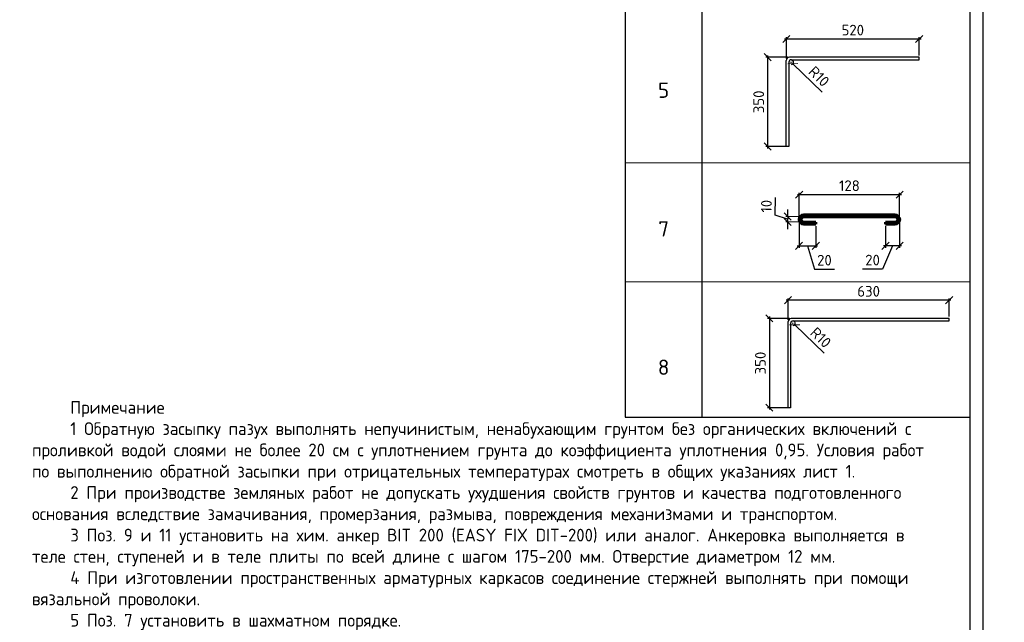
# Model space of a CAD drawing. Header units: millimetres. Extents: x 125896 to 2572636, y -120305 to 130347.
# Tile 160 of 256: x 419901 to 439167, y -108505 to -96705. Entities that reach past the tile are written whole.
import ezdxf

# ---------------------------------------------------------------- set-up
doc = ezdxf.new("R2010")
doc.units = ezdxf.units.MM
doc.linetypes.add('CENTER', pattern=[2, 1.25, -0.25, 0.25, -0.25])
doc.layers.add('11', color=7, linetype='Continuous')
doc.layers.add('Столовая - обозначения', color=7, linetype='Continuous')
for name, color, linetype, lineweight in [('ОСИ', 7, 'CENTER', 15), ('Основная 0.60', 142, 'Continuous', 60), ('Столовая Двери и окна', 7, 'Continuous', 15), ('ТЕКСТ', 7, 'Continuous', 15)]:
    doc.layers.add(name, color=color, linetype=linetype, lineweight=lineweight)
doc.styles.add('GOST-2.304_Type-B', font='GOST Common.ttf')
doc.styles.get("Standard").update_dxf_attribs({"font": 'isocpeur.ttf'})
doc.styles.add('ГОСТ', font='isocpeur.ttf')
doc.dimstyles.new('Осевые', dxfattribs={"dimscale": 0.7, "dimtxt": 450, "dimasz": 400, "dimexe": 100, "dimexo": 100, "dimgap": 100, "dimtad": 1, "dimdec": 0, "dimzin": 0, "dimdsep": 46, "dimtxsty": 'Standard', "dimblk": 'OBLIQUE', "dimcen": 9, "dimdle": 100, "dimazin": 0, "dimtm": 1e-09, "dimtfac": 1, "dimtdec": 0, "dimtofl": 0, "dimtmove": 0, "dimatfit": 3, "dimfxl": 1, "dimtolj": 1, "dimtzin": 0, "dimarcsym": 0})

# ---------------------------------------------------------------- blocks, each defined once
blk = doc.blocks.new('Штамп')
at = {"layer": '11'}
blk.add_line((311470, 84178), (311470, 126228), dxfattribs=at)
at = {"layer": '11', "lineweight": 30}
blk.add_line((311220, 84428), (311220, 125978), dxfattribs=at)
blk = doc.blocks.new('_OBLIQUE')
at = {"color": 0, "linetype": 'ByBlock'}
blk.add_line((-0.5, -0.5), (0.5, 0.5), dxfattribs=at)
blk = doc.blocks.new('*D1014')
at = {"layer": 'Defpoints', "color": 0, "linetype": 'ByBlock', "lineweight": 20, "ltscale": 13, "transparency": 16777216}
for p in [(436841, -100711), (437119, -100619), (436841, -101134)]:
    blk.add_point(p, dxfattribs=at)
at = {"layer": 'ОСИ', "color": 0, "linetype": 'ByBlock', "lineweight": -2, "ltscale": 13, "transparency": 16777216}
for p, q in [((436841, -100746), (436841, -101169)), ((437119, -100654), (437119, -101169)), ((436980, -101134), (436785, -101587)), ((437154, -101134), (436806, -101134)), ((436785, -101587), (436393, -101587))]:
    blk.add_line(p, q, dxfattribs=at)
at = {"layer": 'ОСИ', "color": 0, "linetype": 'ByBlock', "lineweight": -2, "ltscale": 13, "transparency": 16777216, "xscale": 140, "yscale": 140, "zscale": 140, "rotation": 180}
blk.add_blockref('_OBLIQUE', (436841, -101134), dxfattribs=at)
at = {"layer": 'ОСИ', "color": 0, "linetype": 'ByBlock', "lineweight": -2, "ltscale": 13, "transparency": 16777216, "xscale": 140, "yscale": 140, "zscale": 140}
blk.add_blockref('_OBLIQUE', (437119, -101134), dxfattribs=at)
at = {"layer": 'ОСИ', "color": 0, "linetype": 'ByBlock', "ltscale": 13, "transparency": 16777216, "insert": (436589, -101412), "char_height": 210, "attachment_point": 5}
blk.add_mtext('\\A1;20', dxfattribs=at)
blk = doc.blocks.new('*D1015')
at = {"layer": 'Defpoints', "color": 0, "linetype": 'ByBlock', "lineweight": 20, "ltscale": 13, "transparency": 16777216}
for p in [(435151, -100619), (435478, -100711), (435478, -101134)]:
    blk.add_point(p, dxfattribs=at)
at = {"layer": 'ОСИ', "color": 0, "linetype": 'ByBlock', "lineweight": -2, "ltscale": 13, "transparency": 16777216}
for p, q in [((435151, -100654), (435151, -101169)), ((435478, -100746), (435478, -101169)), ((435116, -101134), (435513, -101134)), ((435314, -101134), (435451, -101589)), ((435451, -101589), (435843, -101589))]:
    blk.add_line(p, q, dxfattribs=at)
at = {"layer": 'ОСИ', "color": 0, "linetype": 'ByBlock', "lineweight": -2, "ltscale": 13, "transparency": 16777216, "xscale": 140, "yscale": 140, "zscale": 140, "rotation": 180}
blk.add_blockref('_OBLIQUE', (435151, -101134), dxfattribs=at)
at = {"layer": 'ОСИ', "color": 0, "linetype": 'ByBlock', "lineweight": -2, "ltscale": 13, "transparency": 16777216, "xscale": 140, "yscale": 140, "zscale": 140}
blk.add_blockref('_OBLIQUE', (435478, -101134), dxfattribs=at)
at = {"layer": 'ОСИ', "color": 0, "linetype": 'ByBlock', "ltscale": 13, "transparency": 16777216, "insert": (435647, -101414), "char_height": 210, "attachment_point": 5}
blk.add_mtext('\\A1;20', dxfattribs=at)
blk = doc.blocks.new('*D1016')
at = {"layer": 'Defpoints', "color": 0, "linetype": 'ByBlock', "lineweight": 20, "ltscale": 13, "transparency": 16777216}
for p in [(437119, -100131), (435153, -100599), (437119, -100620)]:
    blk.add_point(p, dxfattribs=at)
at = {"layer": 'ОСИ', "color": 0, "linetype": 'ByBlock', "lineweight": -2, "ltscale": 13, "transparency": 16777216}
for p, q in [((435118, -100131), (437154, -100131)), ((435153, -100564), (435153, -100096)), ((437119, -100585), (437119, -100096))]:
    blk.add_line(p, q, dxfattribs=at)
at = {"layer": 'ОСИ', "color": 0, "linetype": 'ByBlock', "lineweight": -2, "ltscale": 13, "transparency": 16777216, "xscale": 140, "yscale": 140, "zscale": 140, "rotation": 180}
blk.add_blockref('_OBLIQUE', (435153, -100131), dxfattribs=at)
at = {"layer": 'ОСИ', "color": 0, "linetype": 'ByBlock', "lineweight": -2, "ltscale": 13, "transparency": 16777216, "xscale": 140, "yscale": 140, "zscale": 140}
blk.add_blockref('_OBLIQUE', (437119, -100131), dxfattribs=at)
at = {"layer": 'ОСИ', "color": 0, "linetype": 'ByBlock', "ltscale": 13, "transparency": 16777216, "insert": (436136, -99956), "char_height": 210, "width": 348.61, "attachment_point": 5}
blk.add_mtext('\\A1;128', dxfattribs=at)
blk = doc.blocks.new('*D1008')
at = {"layer": 'Defpoints', "color": 0, "linetype": 'ByBlock', "lineweight": 20, "ltscale": 13, "transparency": 16777216}
for p in [(434902, -97084), (437502, -97439), (434902, -97502)]:
    blk.add_point(p, dxfattribs=at)
at = {"layer": 'ОСИ', "color": 0, "linetype": 'ByBlock', "lineweight": -2, "ltscale": 13, "transparency": 16777216}
for p, q in [((437537, -97084), (434867, -97084)), ((434902, -97467), (434902, -97049)), ((437502, -97404), (437502, -97049))]:
    blk.add_line(p, q, dxfattribs=at)
at = {"layer": 'ОСИ', "color": 0, "linetype": 'ByBlock', "lineweight": -2, "ltscale": 13, "transparency": 16777216, "xscale": 140, "yscale": 140, "zscale": 140, "rotation": 180}
blk.add_blockref('_OBLIQUE', (434902, -97084), dxfattribs=at)
at = {"layer": 'ОСИ', "color": 0, "linetype": 'ByBlock', "lineweight": -2, "ltscale": 13, "transparency": 16777216, "xscale": 140, "yscale": 140, "zscale": 140}
blk.add_blockref('_OBLIQUE', (437502, -97084), dxfattribs=at)
at = {"layer": 'ОСИ', "color": 0, "linetype": 'ByBlock', "ltscale": 13, "transparency": 16777216, "insert": (436202, -96909), "char_height": 210, "attachment_point": 5}
blk.add_mtext('\\A1;520', dxfattribs=at)
blk = doc.blocks.new('*D1009')
at = {"layer": 'Defpoints', "color": 0, "linetype": 'ByBlock', "lineweight": 20, "ltscale": 13, "transparency": 16777216}
for p in [(434962, -97439), (434536, -99189), (434952, -99189)]:
    blk.add_point(p, dxfattribs=at)
at = {"layer": 'ОСИ', "color": 0, "linetype": 'ByBlock', "lineweight": -2, "ltscale": 13, "transparency": 16777216}
for p, q in [((434927, -97439), (434501, -97439)), ((434536, -97404), (434536, -99224)), ((434917, -99189), (434501, -99189))]:
    blk.add_line(p, q, dxfattribs=at)
at = {"layer": 'ОСИ', "color": 0, "linetype": 'ByBlock', "lineweight": -2, "ltscale": 13, "transparency": 16777216, "xscale": 140, "yscale": 140, "zscale": 140}
for p, rotation in [((434536, -97439), 90), ((434536, -99189), 270)]:
    blk.add_blockref('_OBLIQUE', p, dxfattribs=dict(at, rotation=rotation))
at = {"layer": 'ОСИ', "color": 0, "linetype": 'ByBlock', "ltscale": 13, "transparency": 16777216, "insert": (434361, -98314), "char_height": 210, "attachment_point": 5, "rotation": 90}
blk.add_mtext('\\A1;350', dxfattribs=at)
blk = doc.blocks.new('*D1010')
at = {"layer": 'Defpoints', "color": 0, "linetype": 'ByBlock', "lineweight": 20, "ltscale": 13, "transparency": 16777216}
for p in [(434998, -97535), (435031, -97567)]:
    blk.add_point(p, dxfattribs=at)
at = {"layer": 'ОСИ', "color": 0, "linetype": 'ByBlock', "lineweight": -2, "ltscale": 13, "transparency": 16777216}
for p, q in [((434992, -97535), (435004, -97535)), ((434998, -97542), (434998, -97529)), ((435606, -98121), (435031, -97567))]:
    blk.add_line(p, q, dxfattribs=at)
blk.add_arc((434998, -97535), 46.3, 272.7104, 42.8618, dxfattribs=at)
at = {"layer": 'ОСИ', "color": 0, "linetype": 'ByBlock', "lineweight": -2, "ltscale": 13, "transparency": 16777216, "xscale": 140, "yscale": 140, "zscale": 140, "rotation": 136.0434265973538}
blk.add_blockref('_OBLIQUE', (435031, -97567), dxfattribs=at)
at = {"layer": 'ОСИ', "color": 0, "linetype": 'ByBlock', "ltscale": 13, "transparency": 16777216, "insert": (435541, -97816), "char_height": 210, "attachment_point": 5, "rotation": 316.0434}
blk.add_mtext('\\A1;R10', dxfattribs=at)
blk = doc.blocks.new('*D1020')
at = {"layer": 'Defpoints', "color": 0, "linetype": 'ByBlock', "lineweight": 20, "ltscale": 13, "transparency": 16777216}
for p in [(435243, -100566), (434926, -100666), (435241, -100672)]:
    blk.add_point(p, dxfattribs=at)
at = {"layer": 'ОСИ', "color": 0, "linetype": 'ByBlock', "lineweight": -2, "ltscale": 13, "transparency": 16777216}
for p, q in [((434683, -100535), (434689, -100185)), ((434927, -100613), (434683, -100535)), ((435208, -100565), (434893, -100560)), ((434928, -100560), (434926, -100666)), ((434928, -100560), (434930, -100420)), ((435206, -100671), (434891, -100665)), ((434926, -100666), (434923, -100806))]:
    blk.add_line(p, q, dxfattribs=at)
at = {"layer": 'ОСИ', "color": 0, "linetype": 'ByBlock', "lineweight": -2, "ltscale": 13, "transparency": 16777216, "xscale": 140, "yscale": 140, "zscale": 140}
for p, rotation in [((434928, -100560), 268.95656658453), ((434926, -100666), 88.95656658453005)]:
    blk.add_blockref('_OBLIQUE', p, dxfattribs=dict(at, rotation=rotation))
at = {"layer": 'ОСИ', "color": 0, "linetype": 'ByBlock', "ltscale": 13, "transparency": 16777216, "insert": (434511, -100357), "char_height": 210, "attachment_point": 5, "rotation": 88.9566}
blk.add_mtext('\\A1;10', dxfattribs=at)
blk = doc.blocks.new('*D1011')
at = {"layer": 'Defpoints', "color": 0, "linetype": 'ByBlock', "lineweight": 25, "ltscale": 13, "transparency": 16777216}
for p in [(434936, -102198), (434936, -102615), (438087, -102553)]:
    blk.add_point(p, dxfattribs=at)
at = {"layer": 'ОСИ', "color": 0, "linetype": 'ByBlock', "lineweight": -2, "ltscale": 13, "transparency": 16777216}
for p, q in [((438122, -102198), (434901, -102198)), ((434936, -102580), (434936, -102163)), ((438087, -102518), (438087, -102163))]:
    blk.add_line(p, q, dxfattribs=at)
at = {"layer": 'ОСИ', "color": 0, "linetype": 'ByBlock', "lineweight": -2, "ltscale": 13, "transparency": 16777216, "xscale": 140, "yscale": 140, "zscale": 140, "rotation": 180}
blk.add_blockref('_OBLIQUE', (434936, -102198), dxfattribs=at)
at = {"layer": 'ОСИ', "color": 0, "linetype": 'ByBlock', "lineweight": -2, "ltscale": 13, "transparency": 16777216, "xscale": 140, "yscale": 140, "zscale": 140}
blk.add_blockref('_OBLIQUE', (438087, -102198), dxfattribs=at)
at = {"layer": 'ОСИ', "color": 0, "linetype": 'ByBlock', "ltscale": 13, "transparency": 16777216, "insert": (436512, -102023), "char_height": 210, "attachment_point": 5}
blk.add_mtext('\\A1;630', dxfattribs=at)
blk = doc.blocks.new('*D1012')
at = {"layer": 'Defpoints', "color": 0, "linetype": 'ByBlock', "lineweight": 25, "ltscale": 13, "transparency": 16777216}
for p in [(434996, -102553), (434570, -104303), (434986, -104303)]:
    blk.add_point(p, dxfattribs=at)
at = {"layer": 'ОСИ', "color": 0, "linetype": 'ByBlock', "lineweight": -2, "ltscale": 13, "transparency": 16777216}
for p, q in [((434961, -102553), (434535, -102553)), ((434570, -102518), (434570, -104338)), ((434951, -104303), (434535, -104303))]:
    blk.add_line(p, q, dxfattribs=at)
at = {"layer": 'ОСИ', "color": 0, "linetype": 'ByBlock', "lineweight": -2, "ltscale": 13, "transparency": 16777216, "xscale": 140, "yscale": 140, "zscale": 140}
for p, rotation in [((434570, -102553), 90), ((434570, -104303), 270)]:
    blk.add_blockref('_OBLIQUE', p, dxfattribs=dict(at, rotation=rotation))
at = {"layer": 'ОСИ', "color": 0, "linetype": 'ByBlock', "ltscale": 13, "transparency": 16777216, "insert": (434395, -103428), "char_height": 210, "attachment_point": 5, "rotation": 90}
blk.add_mtext('\\A1;350', dxfattribs=at)
blk = doc.blocks.new('*D1013')
at = {"layer": 'Defpoints', "color": 0, "linetype": 'ByBlock', "lineweight": 25, "ltscale": 13, "transparency": 16777216}
for p in [(435032, -102649), (435065, -102681)]:
    blk.add_point(p, dxfattribs=at)
at = {"layer": 'ОСИ', "color": 0, "linetype": 'ByBlock', "lineweight": -2, "ltscale": 13, "transparency": 16777216}
for p, q in [((435026, -102649), (435038, -102649)), ((435032, -102655), (435032, -102643)), ((435640, -103235), (435065, -102681))]:
    blk.add_line(p, q, dxfattribs=at)
blk.add_arc((435032, -102649), 46.3, 272.7104, 42.8618, dxfattribs=at)
at = {"layer": 'ОСИ', "color": 0, "linetype": 'ByBlock', "lineweight": -2, "ltscale": 13, "transparency": 16777216, "xscale": 140, "yscale": 140, "zscale": 140, "rotation": 136.0434265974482}
blk.add_blockref('_OBLIQUE', (435065, -102681), dxfattribs=at)
at = {"layer": 'ОСИ', "color": 0, "linetype": 'ByBlock', "ltscale": 13, "transparency": 16777216, "insert": (435575, -102929), "char_height": 210, "attachment_point": 5, "rotation": 316.0434}
blk.add_mtext('\\A1;R10', dxfattribs=at)

msp = doc.modelspace()

# ---------------------------------------------------------------- linework, layer by layer
at = {"color": 18, "lineweight": 30, "true_color": 0x000000, "transparency": 33554687}
for p, q in [((431750.8, -92961.9), (431750.8, -104488.5)), ((433250.8, -92961.9), (433250.8, -104488.5)), ((431750.8, -104488.5), (438500.8, -104488.5))]:
    msp.add_line(p, q, dxfattribs=at)
at = {"layer": 'ОСИ', "linetype": 'ByBlock', "ltscale": 13}
for p, q in [((431750.8, -99510.2), (438500.8, -99510.2)), ((431750.8, -101836.5), (438500.8, -101836.5))]:
    msp.add_line(p, q, dxfattribs=at)
at = {"layer": 'Основная 0.60'}
for p, q in [((435242.6, -100527), (437027.7, -100527)), ((435242.6, -100565.9), (437027.7, -100565.9)), ((435242.6, -100671.8), (435477.9, -100671.8)), ((435242.6, -100710.7), (435477.9, -100710.7)), ((435477.9, -100671.8), (435477.9, -100710.7)), ((436841.3, -100671.8), (437027.7, -100671.8)), ((436841.3, -100671.8), (436841.3, -100710.7)), ((437027.7, -100710.7), (436841.3, -100710.7))]:
    msp.add_line(p, q, dxfattribs=at)
for centre, radius, start, end in [((435242.6, -100618.9), 91.8, 90, 270), ((435241.6, -100618.9), 53, 88.95657, 271.04343), ((437027.7, -100618.9), 91.8, 270, 90), ((437028.6, -100618.9), 53, 268.95657, 91.04343)]:
    msp.add_arc(centre, radius, start, end, dxfattribs=at)
at = {"layer": 'Столовая Двери и окна', "color": 146, "lineweight": 30, "true_color": 0x105689}
for points in [[(434996.2, -97489.2), (437501.7, -97489.2), (437501.7, -97439.2), (434961.8, -97439.2), (434961.8, -97439.2), (434961.8, -97439.2)], [(434951.7, -97531.1), (434951.7, -99189.2), (434901.7, -99189.2), (434901.7, -97501.5)], [(434985.7, -102644.9), (434985.7, -104302.9), (434935.7, -104302.9), (434935.7, -102615.3)], [(435030.2, -102602.9), (438087.4, -102602.9), (438087.4, -102552.9), (434995.8, -102552.9), (434995.8, -102552.9), (434995.8, -102552.9)]]:
    msp.add_lwpolyline(points, dxfattribs=at)
for centre, radius, start, end in [((434970.2, -97507.4), 68.8, 97.03929, 175.07833), ((434997.8, -97535.4), 46.3, 86.19482, 184.74031), ((435004.2, -102621.2), 68.8, 97.03929, 175.07833), ((435031.9, -102649.1), 46.3, 86.19482, 184.74031)]:
    msp.add_arc(centre, radius, start, end, dxfattribs=at)

# ---------------------------------------------------------------- block references
at = {"layer": 'Столовая - обозначения', "color": 252, "lineweight": 20, "true_color": 0x939598}
msp.add_blockref('Штамп', (127281.1, -200500.5), dxfattribs=at)

# ---------------------------------------------------------------- texts
at = {"insert": (226281.3, -87218.1), "char_height": 250, "attachment_point": 1, "style": 'ГОСТ'}
msp.add_mtext_dynamic_manual_height_columns('\\A1;\\pi9384.38;{\\H1.5152x;\\P\\pi1250;Общие указания\\P\\pi250;}1.^IРабочая документация разработана в соответствии с заданием на проектирование, требованиями действующих технических регламентов, стандартов, сводов правил и других документов, содержащих установленные требования.\\P2.^IРабочая документация выполнена в соответствии со следующими нормативными и техническими документами:\\P-^IСП 20.13330.2016 "Нагрузки и Воздействия";\\P-^IСП 63.13330.2012 "Бетонные и железобетонные конструкции. Основные положения";\\P-^IСП 22.13330.2016 "Основания зданий и сооружений";\\P-^IСП 45.13330.2012 "Земляные сооружения, основания и фундаменты".\\P3.   За относительную отметку 0,000 принята отметка чистого пола первого этажа.\\P4.^IПеречень видов работ, для которых необходимо составлять акты освидетельствования скрытых работ:\\P-^Iармирование конструкций;\\P-^Iосвидетельствование опалубки перед бетонированием;\\P-^Iвыполнение сварочных работ;\\P-^Iотбор контрольных проб бетона;\\P-^Iсоответствие законченных железобетонных конструкций проекту с отображением качества работ;\\P-^Iустройство монолитных конструкций, выполняемых в зимнее время;  \\P\\pi0;  -    устройство гидроизоляции;\\P\\pi250;-^Iуплотнение грунтов и обратную засыпку.\\PЗапрещается выполнение последующих работ при отсутствии актов освидетельствования предшествующих скрытых работ во всех случаях.\\P\\pi0;        5. Проект рассчитан на производство работ в период положительных температур. В случае выполнения работ при отрицательных температурах необходимо выполнять требования СНиП часть 3 по производству работ и ППР.\\P        6. При минимальной температуре воздуха до минус 15°С допускается: выдерживание бетона в конструкции методом термоса, при предварительном разогреве бетонной смеси, форсированный электроразогрев бетона в конструкции с повторным уплотнением.\\P\\pi250;При минимальной температуре воздуха до минус 25°С допускается: обогрев бетона в греющей опалубке с помощью низкотемпературных электронагревателей, электродный сквозной прогрев бетона, электрообогрев с помощью греющего провода.\\P\\pi0;7. При отрицательной температуре воздуха уплотнение грунта обратной засыпки в траншеях должно \\Pосуществляться до достижения коэффициента уплотнения 0,98. \\PВремя уплотнения грунта в зависимости от температуры воздуха: \\P\\pi250;-^Iпри t{\\H0.7x;\\So^ ;}-5, 90-120 минут; при t{\\H0.7x;\\So^ ;\\H1.42857x;-10, 60-90 минут; }при t{\\H0.7x;\\So^ ;\\H1.42857x;-20, 40-60 минут; }при t{\\H0.7x;\\So^ ;\\H1.42857x;-30, 20-30 минут;\\P\\pi0;Работы по выполнению насыпей и обратных засыпок при отрицательных температурах должны производить с учетом следующих требований:\\P\\pi250;-^Iподготовку поверхности (основания) насыпи и обратных засыпок следует выполнять с полным удалением снега, льда, промерзшего слоя слабого и пучинистого грунта на всю его глубину;\\P-^Iотсыпку в насыпь и обратные засыпки грунтов необходимо производить при их природной влажности и в талом состоянии с содержанием комьев мерзлого грунта, не превышающим требований, приведенных в приложении М СП 45.13330.2017. Свод правил. Земляные сооружения, основания и фундаменты., и, как правило, на не промерзшие ранее отсыпанные и уплотненные слои. В отдельных случаях при согласовании с автором проекта допускается грунты отсыпать на непучинистые грунты, промерзшие на глубину не более 15 см;\\P-^Iпри пониженной влажности отсыпанных грунтов для их уплотнения следует применять более тяжелое грунтоуплотняющее оборудование; \\P-^Iработы по отсыпке и уплотнению каждого слоя должны выполнять в течение одной рабочей смены; - при выполнении насыпей из глинистых грунтов при обильном снеговыпадении все работы должны быть прекращены; - перерывы в работах по выполнению насыпей и обратных засыпок допускаются только при условиях, что за время перерыва глубина промерзания ранее уплотненных пучинистых грунтов не превысит 15 см или на время перерыва ранее уплотненные грунты утепляются специальными средствами (например, маловлажным рыхлым грунтом, который в последующем удаляется); - все работы по отсыпке грунтов и их уплотнению выполняют с повышенной интенсивностью.}', width=20474.372, gutter_width=5800, heights=[24436.9], dxfattribs=at)
at = {"layer": 'ТЕКСТ', "lineweight": 25, "char_height": 300, "width": 1200, "attachment_point": 5}
for s, insert in [('5', (432500.8, -98085.4)), ('7', (432500.8, -100801.2)), ('8', (432500.8, -103510.1))]:
    msp.add_mtext(s, dxfattribs=dict(at, insert=insert))
at = {"layer": 'ТЕКСТ', "ltscale": 100, "char_height": 250, "attachment_point": 1, "style": 'GOST-2.304_Type-B'}
for s, insert in [('\\pi750;Примечание\\P1 Обратную засыпку пазух выполнять непучинистым, ненабухающим грунтом без органически х включений с проливкой водой слоями не более 20 см с уплотнением грунта до коэффициента уплотнения 0,95. Условия работ по выполнению обратной засыпки при отрицательных температурах смотреть в общих указаниях лист 1.\\P2 При производстве земляных работ не допускать ухудшения свойств грунтов и качества подготовленного основания вследствие замачивания, промерзания, размыва, повреждения механизмами и транспортом.\\P3 Поз. 9 и 11 установить на хим. анкер BIT 200 (EASY FIX DIT-200) или аналог. Анкеровка выполняется в теле стен, ступеней и в теле плиты по всей длине с шагом 175-200 мм. Отверстие диаметром 12 мм.\\P4 При изготовлении пространственных арматурных каркасов соединение стержней выполнять при помощи вязальной проволоки. \\P5 Поз. 7 установить в шахматном порядке.\\P6 Выполнить обмазочную гидроизоляцию внутренних поверхностей вертикальных Ж/Б конструкций, соприкасающихся с грунтом под лестничным маршем за 2 раза. Материал гидроизоляции - Битумно-резиновая мастика Технониколь AquaMast\\P7 Выполнить укладку рулонной гидроизоляции Техноэласт ЭПП под устройство лестничного марша.', (333656.9, -104201.6)), ('\\pi750;Примечание\\P1 Обратную засыпку пазух выполнять непучинистым, ненабухающим грунтом без органических включений с проливкой водой слоями не более 20 см с уплотнением грунта до коэффициента уплотнения 0,95. Условия работ по выполнению обратной засыпки при отрицательных температурах смотреть в общих указаниях лист 1.\\P2 При производстве земляных работ не допускать ухудшения свойств грунтов и качества подготовленного основания вследствие замачивания, промерзания, размыва, повреждения механизмами и транспортом.\\P3 Поз. 9 и 11 установить на хим. анкер BIT 200 (EASY FIX DIT-200) или аналог. Анкеровка выполняется в теле стен, ступеней и в теле плиты по всей длине с шагом 175-200 мм. Отверстие диаметром 12 мм.\\P4 При изготовлении пространственных арматурных каркасов соединение стержней выполнять при помощи вязальной проволоки. \\P5 Поз. 7 установить в шахматном порядке.\\P6 Выполнить обмазочную гидроизоляцию внутренних поверхностей вертикальных Ж/Б конструкций, соприкасающихся с грунтом под лестничным маршем за 2 раза. Материал гидроизоляции - Битумно-резиновая мастика Технониколь AquaMast\\P7 Выполнить укладку рулонной гидроизоляции Техноэласт ЭПП под устройство лестничного марша.', (420141.3, -104171.3))]:
    msp.add_mtext_dynamic_manual_height_columns(s, width=17507.725, gutter_width=1250, heights=[0], dxfattribs=dict(at, insert=insert))

# ---------------------------------------------------------------- dimensions: what is measured, and where the dimension line sits
at = {"layer": 'ОСИ', "linetype": 'ByBlock', "ltscale": 13}
for base, p1, p2, picture, middle in [((434901.7, -97084.1), (437501.7, -97439.2), (434901.7, -97501.5), '*D1008', (436201.7, -96909.1)), ((434935.7, -102197.8), (438087.4, -102552.9), (434935.7, -102615.3), '*D1011', (436511.6, -102022.8))]:
    dim = msp.add_linear_dim(base=base, p1=p1, p2=p2, dimstyle='Осевые', override={"dimtxt": 300, "dimasz": 200, "dimexe": 50, "dimexo": 50, "dimlfac": 0.2, "dimdle": 50, "dimtmove": 1}, dxfattribs=at)
    dim.commit()
    dim.dimension.update_dxf_attribs({"geometry": picture, "text_midpoint": middle})
for base, p1, p2, picture, middle in [((434535.9, -99189.2), (434961.8, -97439.2), (434951.7, -99189.2), '*D1009', (434360.9, -98314.2)), ((434569.9, -104302.9), (434995.8, -102552.9), (434985.7, -104302.9), '*D1012', (434394.9, -103427.9))]:
    dim = msp.add_linear_dim(base=base, p1=p1, p2=p2, angle=90, dimstyle='Осевые', override={"dimtxt": 300, "dimasz": 200, "dimexe": 50, "dimexo": 50, "dimlfac": 0.2, "dimdle": 50, "dimtmove": 1}, dxfattribs=at)
    dim.commit()
    dim.dimension.update_dxf_attribs({"geometry": picture, "text_midpoint": middle})
for center, mpoint, picture, middle in [((434997.8, -97535.4), (435031.2, -97567.5), '*D1010', (435540.6, -97815.6)), ((435031.9, -102649.1), (435065.2, -102681.2), '*D1013', (435574.6, -102929.4))]:
    dim = msp.add_radius_dim(center=center, mpoint=mpoint, text='R10', dimstyle='Осевые', override={"dimtxt": 300, "dimasz": 200, "dimexe": 50, "dimexo": 50, "dimlfac": 0.2, "dimdle": 50, "dimtmove": 1}, dxfattribs=at)
    dim.commit()
    dim.dimension.update_dxf_attribs({"geometry": picture, "text_midpoint": middle})
for base, p1, p2, text, picture, middle in [((437119.5, -100130.9), (435153, -100598.9), (437119.5, -100619.8), '128', '*D1016', (436136.2, -99955.9)), ((435477.9, -101133.7), (435150.8, -100618.9), (435477.9, -100710.7), '20', '*D1015', (435520.8, -101413.7))]:
    dim = msp.add_linear_dim(base=base, p1=p1, p2=p2, text=text, dimstyle='Осевые', override={"dimtxt": 300, "dimasz": 200, "dimexe": 50, "dimexo": 50, "dimlfac": 0.2, "dimdle": 50, "dimtmove": 1}, dxfattribs=at)
    dim.commit()
    dim.dimension.update_dxf_attribs({"geometry": picture, "text_midpoint": middle})
dim = msp.add_aligned_dim(p1=(435242.6, -100565.9), p2=(435240.6, -100671.8), distance=-315.1, text='10', dimstyle='Осевые', override={"dimtxt": 300, "dimasz": 200, "dimexe": 50, "dimexo": 50, "dimlfac": 0.2, "dimdle": 50, "dimtmove": 1}, dxfattribs=at)
dim.commit()
dim.dimension.update_dxf_attribs({"geometry": '*D1020', "text_midpoint": (434509.2, -100462)})
dim = msp.add_linear_dim(base=(436841.3, -101133.7), p1=(437119.5, -100618.9), p2=(436841.3, -100710.7), angle=180, text='20', dimstyle='Осевые', override={"dimtxt": 300, "dimasz": 200, "dimexe": 50, "dimexo": 50, "dimlfac": 0.2, "dimdle": 50, "dimtmove": 1}, dxfattribs=at)
dim.commit()
dim.dimension.update_dxf_attribs({"geometry": '*D1014', "text_midpoint": (436715.2, -101586.6), "dimtype": 160})

doc.saveas('drawing.dxf')
